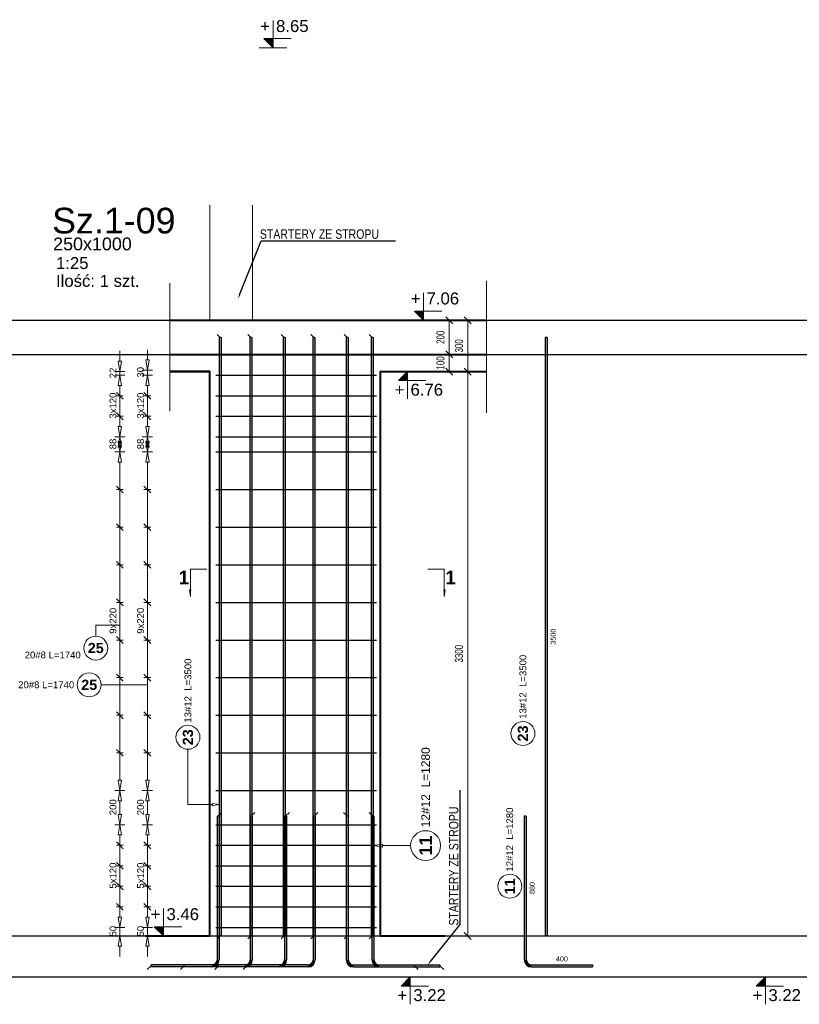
# Model space of a CAD drawing. Extents: x 3922 to 466978, y -142912 to 64503.
# Tile 51 of 62: x 441970 to 446531, y -123582 to -117825. Entities that reach past the tile are written whole.
import ezdxf
from ezdxf import colors
from ezdxf.entities.mleader import LeaderData, LeaderLine
from ezdxf.enums import TextEntityAlignment as Align
from ezdxf.math import Vec2, Vec3

# ---------------------------------------------------------------- set-up
doc = ezdxf.new("R2010")
doc.units = 0
doc.header["$LTSCALE"] = 10
doc.header["$MEASUREMENT"] = 0
doc.linetypes.add('HIDDEN', pattern=[0.375, 0.25, -0.125])
for name, color, linetype, lineweight in [('P-Linia1', 3, 'Continuous', 40), ('P-Linia3', 6, 'Continuous', 60), ('P-Opis', 1, 'Continuous', 18), ('P-Przerywana', 13, 'HIDDEN', 9), ('P-Wymiar', 254, 'Continuous', 9), ('RCAD_deskowanie', 3, 'Continuous', 40)]:
    doc.layers.add(name, color=color, linetype=linetype, lineweight=lineweight)
for name, color, linetype in [('RCAD_kształt pręta', 7, 'Continuous'), ('RCAD_opis kształtu pręta', 7, 'Continuous'), ('RCAD_opis rozkładu', 7, 'Continuous'), ('RCAD_pręt wyrzucony', 130, 'Continuous'), ('RCAD_rozkład pręta', 7, 'Continuous'), ('RCAD_symbole graficzne', 7, 'Continuous')]:
    doc.layers.add(name, color=color, linetype=linetype)
doc.styles.add('_Fd Opis', font='arial.ttf')
doc.styles.add('ROMANS', font='arial.ttf', dxfattribs={"width": 0.7})
doc.styles.add('style1', font='arial.ttf')
doc.styles.add('style3', font='arialbd.ttf')
doc.styles.add('style5', font='arialbd.ttf')
doc.dimstyles.new('A25', dxfattribs={"dimscale": 27, "dimtxt": 1.75, "dimasz": 0.06, "dimexe": 0, "dimexo": 0, "dimgap": 1, "dimtad": 1, "dimdec": 4, "dimrnd": 0.1, "dimdsep": 46, "dimtxsty": 'ROMANS', "dimblk": '[[[[[[[[', "dimcen": 2, "dimdle": 2, "dimse1": 1, "dimse2": 1, "dimclrd": 256, "dimclrt": 1, "dimadec": 0, "dimazin": 0, "dimtfac": 1, "dimtdec": 4, "dimtix": 1, "dimtmove": 2, "dimatfit": 3, "dimldrblk": '[[[[[[[[', "dimfxl": 0, "dimtvp": 0.6, "dimtolj": 1, "dimlwd": -1, "dimarcsym": 0})

# ---------------------------------------------------------------- blocks, each defined once
blk = doc.blocks.new('[[[[[[[[')
at = {"layer": 'P-Wymiar'}
for p, q in [((-12.7, -12.7), (12.7, 12.7)), ((0, 0), (-4.6, 0)), ((0, 18), (0, -18))]:
    blk.add_line(p, q, dxfattribs=at)
blk = doc.blocks.new('*D443')
at = {"layer": 'Defpoints', "color": 0, "transparency": 16777216}
for p in [(444268.2, -119882), (444591.5, -123182), (444591.5, -123182)]:
    blk.add_point(p, dxfattribs=at)
at = {"layer": 'P-Wymiar', "transparency": 16777216}
blk.add_line((444591.5, -119883.6), (444591.5, -123180.4), dxfattribs=at)
at = {"layer": 'P-Wymiar', "transparency": 16777216, "xscale": 1.62, "yscale": 1.62, "zscale": 1.62}
for p, rotation in [((444591.5, -119882), 90), ((444591.5, -123182), 270)]:
    blk.add_blockref('[[[[[[[[', p, dxfattribs=dict(at, rotation=rotation))
at = {"layer": 'P-Wymiar', "color": 1, "transparency": 16777216, "insert": (444540.4, -121532), "char_height": 47.25, "attachment_point": 5, "rotation": 90, "style": 'ROMANS'}
blk.add_mtext('\\A1;3300', dxfattribs=at)
blk = doc.blocks.new('*D444')
at = {"layer": 'Defpoints', "color": 0, "transparency": 16777216}
for p in [(444365.9, -119582), (444591.5, -119582), (444389.7, -119882)]:
    blk.add_point(p, dxfattribs=at)
at = {"layer": 'P-Wymiar', "transparency": 16777216}
blk.add_line((444591.5, -119880.4), (444591.5, -119583.6), dxfattribs=at)
at = {"layer": 'P-Wymiar', "transparency": 16777216, "xscale": 1.62, "yscale": 1.62, "zscale": 1.62}
for p, rotation in [((444591.5, -119582), 90), ((444591.5, -119882), 270)]:
    blk.add_blockref('[[[[[[[[', p, dxfattribs=dict(at, rotation=rotation))
at = {"layer": 'P-Wymiar', "color": 1, "transparency": 16777216, "insert": (444540.4, -119732), "char_height": 47.25, "attachment_point": 5, "rotation": 90, "style": 'ROMANS'}
blk.add_mtext('\\A1;300', dxfattribs=at)
blk = doc.blocks.new('*D445')
at = {"layer": 'Defpoints', "color": 0, "transparency": 16777216}
for p in [(444449.9, -119582), (444449.9, -119782), (444483.1, -119782)]:
    blk.add_point(p, dxfattribs=at)
at = {"layer": 'P-Wymiar', "transparency": 16777216}
blk.add_line((444483.1, -119583.6), (444483.1, -119780.4), dxfattribs=at)
at = {"layer": 'P-Wymiar', "transparency": 16777216, "xscale": 1.62, "yscale": 1.62, "zscale": 1.62}
for p, rotation in [((444483.1, -119582), 90), ((444483.1, -119782), 270)]:
    blk.add_blockref('[[[[[[[[', p, dxfattribs=dict(at, rotation=rotation))
at = {"layer": 'P-Wymiar', "color": 1, "transparency": 16777216, "insert": (444432, -119682), "char_height": 47.25, "attachment_point": 5, "rotation": 90, "style": 'ROMANS'}
blk.add_mtext('\\A1;200', dxfattribs=at)
blk = doc.blocks.new('*D446')
at = {"layer": 'Defpoints', "color": 0, "transparency": 16777216}
for p in [(444449.9, -119782), (444483.1, -119882), (444483.1, -119882)]:
    blk.add_point(p, dxfattribs=at)
at = {"layer": 'P-Wymiar', "transparency": 16777216}
for p, q in [((444483.1, -119780.4), (444483.1, -119778.7)), ((444483.1, -119782), (444483.1, -119882)), ((444483.1, -119883.6), (444483.1, -119885.2))]:
    blk.add_line(p, q, dxfattribs=at)
at = {"layer": 'P-Wymiar', "transparency": 16777216, "xscale": 1.62, "yscale": 1.62, "zscale": 1.62}
for p, rotation in [((444483.1, -119782), 270), ((444483.1, -119882), 90)]:
    blk.add_blockref('[[[[[[[[', p, dxfattribs=dict(at, rotation=rotation))
at = {"layer": 'P-Wymiar', "color": 1, "transparency": 16777216, "insert": (444432, -119832), "char_height": 47.25, "attachment_point": 5, "rotation": 90, "style": 'ROMANS'}
blk.add_mtext('\\A1;100', dxfattribs=at)

msp = doc.modelspace()

# ---------------------------------------------------------------- hatches: boundary and pattern name
at = {"layer": 'RCAD_kształt pręta'}
for points in [[(443136.86587, -119683.75365), (443148.86587, -119683.75365), (443148.86587, -123180.67669), (443136.86587, -123180.67669)], [(443316.19256, -119683.75365), (443328.19256, -119683.75365), (443328.19256, -123180.67669), (443316.19256, -123180.67669)], [(443511.34057, -119683.75365), (443523.34057, -119683.75365), (443523.34057, -123180.67669), (443511.34057, -123180.67669)], [(443684.40129, -119683.75365), (443696.40129, -119683.75365), (443696.40129, -123180.67669), (443684.40129, -123180.67669)], [(443880.71304, -119683.75365), (443892.71304, -119683.75365), (443892.71304, -123180.67669), (443880.71304, -123180.67669)], [(444026.68712, -119683.75365), (444038.68712, -119683.75365), (444038.68712, -123180.67669), (444026.68712, -123180.67669)], [(443125.09271, -122482.39868), (443137.09271, -122482.39868), (443137.09271, -123321.37389), (443125.09271, -123321.37389)], [(443318.72074, -122482.39868), (443330.72074, -122482.39868), (443330.72074, -123321.37389), (443318.72074, -123321.37389)], [(443519.96057, -122482.39868), (443531.96057, -122482.39868), (443531.96057, -123321.37389), (443519.96057, -123321.37389)], [(443686.85425, -122482.39868), (443698.85425, -122482.39868), (443698.85425, -123321.37389), (443686.85425, -123321.37389)], [(443880.56352, -122482.39868), (443892.56352, -122482.39868), (443892.56352, -123321.37389), (443880.56352, -123321.37389)], [(444030.74075, -122482.39868), (444042.74075, -122482.39868), (444042.74075, -123321.37389), (444030.74075, -123321.37389)], [(443095.09271, -123351.37389), (443095.09271, -123363.37389), (442738.68635, -123363.37389), (442738.68635, -123351.37389)], [(443288.72074, -123351.37389), (443288.72074, -123363.37389), (442932.31437, -123363.37389), (442932.31437, -123351.37389)], [(443489.96057, -123351.37389), (443489.96057, -123363.37389), (443133.5542, -123363.37389), (443133.5542, -123351.37389)], [(443656.85425, -123351.37389), (443656.85425, -123363.37389), (443300.44789, -123363.37389), (443300.44789, -123351.37389)], [(443922.56352, -123363.37389), (443922.56352, -123351.37389), (444278.96988, -123351.37389), (444278.96988, -123363.37389)], [(444072.74075, -123363.37389), (444072.74075, -123351.37389), (444429.14711, -123351.37389), (444429.14711, -123363.37389)]]:
    msp.add_hatch(color=4, dxfattribs=at).paths.add_polyline_path(points, flags=0)
h = msp.add_hatch(color=4, dxfattribs=at)
edge = h.paths.add_edge_path(flags=0)
edge.add_line((443095.09271, -123363.37389), (443095.09271, -123351.37389))
edge.add_arc((443095.09271, -123321.37389), 30, -90, 0)
edge.add_line((443125.09271, -123321.37389), (443137.09271, -123321.37389))
edge.add_arc((443095.09271, -123321.37389), 42, 270, 360, ccw=False)
h = msp.add_hatch(color=4, dxfattribs=at)
edge = h.paths.add_edge_path(flags=0)
edge.add_line((443288.72074, -123363.37389), (443288.72074, -123351.37389))
edge.add_arc((443288.72074, -123321.37389), 30, -90, 0)
edge.add_line((443318.72074, -123321.37389), (443330.72074, -123321.37389))
edge.add_arc((443288.72074, -123321.37389), 42, 270, 360, ccw=False)
h = msp.add_hatch(color=4, dxfattribs=at)
edge = h.paths.add_edge_path(flags=0)
edge.add_line((443489.96057, -123363.37389), (443489.96057, -123351.37389))
edge.add_arc((443489.96057, -123321.37389), 30, -90, 0)
edge.add_line((443519.96057, -123321.37389), (443531.96057, -123321.37389))
edge.add_arc((443489.96057, -123321.37389), 42, 270, 360, ccw=False)
h = msp.add_hatch(color=4, dxfattribs=at)
edge = h.paths.add_edge_path(flags=0)
edge.add_line((443656.85425, -123363.37389), (443656.85425, -123351.37389))
edge.add_arc((443656.85425, -123321.37389), 30, -90, 0)
edge.add_line((443686.85425, -123321.37389), (443698.85425, -123321.37389))
edge.add_arc((443656.85425, -123321.37389), 42, 270, 360, ccw=False)
h = msp.add_hatch(color=4, dxfattribs=at)
edge = h.paths.add_edge_path(flags=0)
edge.add_line((443880.56352, -123321.37389), (443892.56352, -123321.37389))
edge.add_arc((443922.56352, -123321.37389), 30, 180, 270)
edge.add_line((443922.56352, -123351.37389), (443922.56352, -123363.37389))
edge.add_arc((443922.56352, -123321.37389), 42, 540, 630, ccw=False)
h = msp.add_hatch(color=4, dxfattribs=at)
edge = h.paths.add_edge_path(flags=0)
edge.add_line((444030.74075, -123321.37389), (444042.74075, -123321.37389))
edge.add_arc((444072.74075, -123321.37389), 30, 180, 269.999999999)
edge.add_line((444072.74075, -123351.37389), (444072.74075, -123363.37389))
edge.add_arc((444072.74075, -123321.37389), 42, 540, 630, ccw=False)
at = {"layer": 'RCAD_pręt wyrzucony'}
for points in [[(445044.75387, -119683.75365), (445056.75387, -119683.75365), (445056.75387, -123180.67669), (445044.75387, -123180.67669)], [(444922.08058, -122482.39868), (444934.08058, -122482.39868), (444934.08058, -123321.37389), (444922.08058, -123321.37389)], [(444964.08058, -123363.37389), (444964.08058, -123351.37389), (445320.48695, -123351.37389), (445320.48695, -123363.37389)]]:
    msp.add_hatch(color=4, dxfattribs=at).paths.add_polyline_path(points, flags=0)
h = msp.add_hatch(color=4, dxfattribs=at)
edge = h.paths.add_edge_path(flags=0)
edge.add_line((444922.08058, -123321.37389), (444934.08058, -123321.37389))
edge.add_arc((444964.08058, -123321.37389), 30, 180, 270)
edge.add_line((444964.08058, -123351.37389), (444964.08058, -123363.37389))
edge.add_arc((444964.08058, -123321.37389), 42, 540, 630, ccw=False)
at = {"layer": 'RCAD_symbole graficzne'}
for points in [[(443398.8839, -117935.69794), (443452.21723, -117989.03127), (443452.21723, -117935.69794)], [(444279.49009, -119528.64289), (444332.82343, -119581.97622), (444332.82343, -119528.64289)], [(444185.52749, -119935.30956), (444238.86083, -119881.97622), (444238.86083, -119935.30956)], [(442757.95969, -123128.64289), (442811.29302, -123181.97622), (442811.29302, -123128.64289)], [(444202.00703, -123475.30956), (444255.34036, -123421.97622), (444255.34036, -123475.30956)], [(446279.35588, -123475.30956), (446332.68922, -123421.97622), (446332.68922, -123475.30956)]]:
    msp.add_hatch(color=1, dxfattribs=at).paths.add_polyline_path(points, flags=0)
at = {"layer": 'RCAD_symbole graficzne', "linetype": 'Continuous', "lineweight": 0}
for points in [[(442968.74297, -121198.13306), (442968.74297, -121158.13306), (442974.44483, -121158.13306)], [(444454.35449, -121198.13306), (444454.35449, -121158.13306), (444448.65262, -121158.13306)]]:
    msp.add_hatch(color=7, dxfattribs=at).paths.add_polyline_path(points, flags=0)

# ---------------------------------------------------------------- linework, layer by layer
at = {"layer": 'Defpoints'}
for p in [(394953.25392, -119581.97622), (394953.25392, -119781.97622), (382133.5222, -123181.97622), (395614.1618, -123181.97622), (387531.97264, -123181.97622), (401012.61224, -123181.97622), (379175.3442, -123181.97622), (392655.9838, -123181.97622), (384573.79464, -123181.97622), (398054.43424, -123181.97622), (382161.86223, -123421.97622), (395642.50183, -123421.97622), (387560.31267, -123421.97622), (401040.95228, -123421.97622), (379203.68423, -123421.97622), (392684.32383, -123421.97622), (384602.13467, -123421.97622), (398082.77428, -123421.97622)]:
    msp.add_xline(p, (1, 0), dxfattribs=at)
at = {"layer": 'P-Linia1', "linetype": 'HIDDEN'}
msp.add_lwpolyline([(442848.22363, -119781.97622), (444701.47986, -119781.97622)], dxfattribs=at)
at = {"layer": 'P-Przerywana', "color": 21}
for points in [[(443081.82006, -119581.97622), (443081.82006, -118908.44999)], [(443331.82006, -119581.97622), (443331.82006, -118908.44999)], [(443081.82006, -119581.97622), (443081.82006, -119011.51024)], [(442848.22363, -119365.31775), (442848.22363, -120113.8294)], [(444701.47986, -119351.50317), (444701.47986, -120123.02559)], [(442848.22363, -119581.97622), (444203.51547, -119581.97622)], [(442848.22363, -119781.97622), (444203.51547, -119781.97622)]]:
    msp.add_lwpolyline(points, dxfattribs=at)
at = {"layer": 'RCAD_deskowanie'}
for points in [[(442848.22363, -119581.97622), (444701.47986, -119581.97622)], [(443081.82006, -123181.97622), (443081.82006, -119881.97622), (442848.22363, -119881.97622)], [(442848.22363, -119881.97622), (443081.82006, -119881.97622)], [(444081.82006, -123181.97622), (444081.82006, -119881.97622), (444701.47986, -119881.97622)], [(442706.15965, -123181.97622), (443082.76188, -123181.97622)], [(444080.30939, -123181.97622), (444456.91162, -123181.97622)]]:
    msp.add_lwpolyline(points, dxfattribs=at)
at = {"layer": 'RCAD_kształt pręta', "color": 2, "lineweight": 5}
for p, q in [((443142.86587, -119683.75365), (443125.36587, -119666.25365)), ((443322.19256, -119683.75365), (443304.69256, -119666.25365)), ((443517.34057, -119683.75365), (443499.84057, -119666.25365)), ((443690.40129, -119683.75365), (443672.90129, -119666.25365)), ((443886.71304, -119683.75365), (443869.21304, -119666.25365)), ((444032.68712, -119683.75365), (444015.18712, -119666.25365)), ((443131.09271, -122482.39868), (443152.96771, -122460.52368)), ((443324.72074, -122482.39868), (443346.59574, -122460.52368)), ((443525.96057, -122482.39868), (443547.83557, -122460.52368)), ((443692.85425, -122482.39868), (443714.72925, -122460.52368)), ((443886.56352, -122482.39868), (443864.68852, -122460.52368)), ((444036.74075, -122482.39868), (444014.86575, -122460.52368)), ((443142.86587, -123180.67669), (443125.36587, -123198.17669)), ((443322.19256, -123180.67669), (443304.69256, -123198.17669)), ((443517.34057, -123180.67669), (443499.84057, -123198.17669)), ((443690.40129, -123180.67669), (443672.90129, -123198.17669)), ((443886.71304, -123180.67669), (443869.21304, -123198.17669)), ((444032.68712, -123180.67669), (444015.18712, -123198.17669)), ((442738.68635, -123357.37389), (442716.81135, -123379.24889)), ((442932.31437, -123357.37389), (442910.43937, -123379.24889)), ((443133.5542, -123357.37389), (443111.6792, -123379.24889)), ((443300.44789, -123357.37389), (443278.57289, -123379.24889)), ((444278.96988, -123357.37389), (444300.84488, -123379.24889)), ((444429.14711, -123357.37389), (444451.02211, -123379.24889))]:
    msp.add_line(p, q, dxfattribs=at)
at = {"layer": 'RCAD_kształt pręta', "color": 4}
for p, q in [((443136.86587, -119683.75365), (443136.86587, -123180.67669)), ((443148.86587, -119683.75365), (443136.86587, -119683.75365)), ((443148.86587, -119683.75365), (443148.86587, -123180.67669)), ((443316.19256, -119683.75365), (443316.19256, -123180.67669)), ((443328.19256, -119683.75365), (443316.19256, -119683.75365)), ((443328.19256, -119683.75365), (443328.19256, -123180.67669)), ((443511.34057, -119683.75365), (443511.34057, -123180.67669)), ((443523.34057, -119683.75365), (443511.34057, -119683.75365)), ((443523.34057, -119683.75365), (443523.34057, -123180.67669)), ((443684.40129, -119683.75365), (443684.40129, -123180.67669)), ((443696.40129, -119683.75365), (443684.40129, -119683.75365)), ((443696.40129, -119683.75365), (443696.40129, -123180.67669)), ((443880.71304, -119683.75365), (443880.71304, -123180.67669)), ((443892.71304, -119683.75365), (443880.71304, -119683.75365)), ((443892.71304, -119683.75365), (443892.71304, -123180.67669)), ((444026.68712, -119683.75365), (444026.68712, -123180.67669)), ((444038.68712, -119683.75365), (444026.68712, -119683.75365)), ((444038.68712, -119683.75365), (444038.68712, -123180.67669)), ((443125.09271, -122482.39868), (443125.09271, -123321.37389)), ((443137.09271, -122482.39868), (443125.09271, -122482.39868)), ((443137.09271, -122482.39868), (443137.09271, -123321.37389)), ((443318.72074, -122482.39868), (443318.72074, -123321.37389)), ((443330.72074, -122482.39868), (443318.72074, -122482.39868)), ((443330.72074, -122482.39868), (443330.72074, -123321.37389)), ((443519.96057, -122482.39868), (443519.96057, -123321.37389)), ((443531.96057, -122482.39868), (443519.96057, -122482.39868)), ((443531.96057, -122482.39868), (443531.96057, -123321.37389)), ((443686.85425, -122482.39868), (443686.85425, -123321.37389)), ((443698.85425, -122482.39868), (443686.85425, -122482.39868)), ((443698.85425, -122482.39868), (443698.85425, -123321.37389)), ((443880.56352, -122482.39868), (443880.56352, -123321.37389)), ((443892.56352, -122482.39868), (443880.56352, -122482.39868)), ((443892.56352, -122482.39868), (443892.56352, -123321.37389)), ((444030.74075, -122482.39868), (444030.74075, -123321.37389)), ((444042.74075, -122482.39868), (444030.74075, -122482.39868)), ((444042.74075, -122482.39868), (444042.74075, -123321.37389)), ((443148.86587, -123180.67669), (443136.86587, -123180.67669)), ((443328.19256, -123180.67669), (443316.19256, -123180.67669)), ((443523.34057, -123180.67669), (443511.34057, -123180.67669)), ((443696.40129, -123180.67669), (443684.40129, -123180.67669)), ((443892.71304, -123180.67669), (443880.71304, -123180.67669)), ((444038.68712, -123180.67669), (444026.68712, -123180.67669)), ((443095.09271, -123351.37389), (442738.68635, -123351.37389)), ((442738.68635, -123363.37389), (442738.68635, -123351.37389)), ((443095.09271, -123363.37389), (442738.68635, -123363.37389)), ((443288.72074, -123351.37389), (442932.31437, -123351.37389)), ((442932.31437, -123363.37389), (442932.31437, -123351.37389)), ((443288.72074, -123363.37389), (442932.31437, -123363.37389)), ((443489.96057, -123351.37389), (443133.5542, -123351.37389)), ((443133.5542, -123363.37389), (443133.5542, -123351.37389)), ((443489.96057, -123363.37389), (443133.5542, -123363.37389)), ((443656.85425, -123351.37389), (443300.44789, -123351.37389)), ((443300.44789, -123363.37389), (443300.44789, -123351.37389)), ((443656.85425, -123363.37389), (443300.44789, -123363.37389)), ((443922.56352, -123351.37389), (444278.96988, -123351.37389)), ((443922.56352, -123363.37389), (444278.96988, -123363.37389)), ((444072.74075, -123351.37389), (444429.14711, -123351.37389)), ((444072.74075, -123363.37389), (444429.14711, -123363.37389)), ((444278.96988, -123351.37389), (444278.96988, -123363.37389)), ((444429.14711, -123351.37389), (444429.14711, -123363.37389))]:
    msp.add_line(p, q, dxfattribs=at)
for centre, radius, start, end in [((443095.09271, -123321.37389), 30, 270, 360), ((443095.09271, -123321.37389), 42, 270, 0), ((443288.72074, -123321.37389), 30, 270, 360), ((443288.72074, -123321.37389), 42, 270, 0), ((443489.96057, -123321.37389), 30, 270, 360), ((443489.96057, -123321.37389), 42, 270, 0), ((443656.85425, -123321.37389), 30, 270, 360), ((443656.85425, -123321.37389), 42, 270, 0), ((443922.56352, -123321.37389), 42, 180, 270), ((443922.56352, -123321.37389), 30, 180, 270), ((444072.74075, -123321.37389), 42, 180, 270), ((444072.74075, -123321.37389), 30, 180, 269.999999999)]:
    msp.add_arc(centre, radius, start, end, dxfattribs=at)
at = {"layer": 'RCAD_opis kształtu pręta', "color": 8, "lineweight": 0}
for p, q in [((442954.70749, -122140.32384), (442954.70749, -122090.67964)), ((442954.70749, -122414.07287), (442954.70749, -122140.32384)), ((442954.70749, -122414.07287), (443096.86587, -122414.07287)), ((443096.86587, -122407.4062), (443136.86587, -122414.07287)), ((443096.86587, -122407.4062), (443096.86587, -122420.73953)), ((443136.86587, -122414.07287), (443096.86587, -122420.73953)), ((444042.74075, -122654.17647), (444092.74075, -122645.84314)), ((444092.74075, -122662.50981), (444042.74075, -122654.17647)), ((444092.74075, -122662.50981), (444092.74075, -122645.84314)), ((444179.93647, -122654.17647), (444092.74075, -122654.17647)), ((444179.93647, -122654.17647), (444179.93647, -122654.17647)), ((444179.93647, -122654.17647), (444257.55781, -122654.17647))]:
    msp.add_line(p, q, dxfattribs=at)
for centre, radius in [((442954.70749, -122020.67964), 70), ((444345.05781, -122654.17647), 87.5)]:
    msp.add_circle(centre, radius, dxfattribs=at)
at = {"layer": 'RCAD_opis rozkładu', "color": 8, "lineweight": 0}
for p, q in [((442555.99076, -119761.97622), (442555.99076, -119821.97622)), ((442717.44575, -119754.31552), (442717.44575, -119814.31552)), ((442555.99076, -119881.97622), (442545.99076, -119821.97622)), ((442565.99076, -119821.97622), (442545.99076, -119821.97622)), ((442565.99076, -119821.97622), (442555.99076, -119881.97622)), ((442717.44575, -119874.31552), (442707.44575, -119814.31552)), ((442727.44575, -119814.31552), (442707.44575, -119814.31552)), ((442727.44575, -119814.31552), (442717.44575, -119874.31552)), ((442525.99076, -119881.97622), (442585.99076, -119881.97622)), ((442525.99076, -119903.90039), (442585.99076, -119903.90039)), ((442545.99076, -119963.90039), (442555.99076, -119903.90039)), ((442555.99076, -119903.90039), (442555.99076, -119881.97622)), ((442555.99076, -119903.90039), (442565.99076, -119963.90039)), ((442687.44575, -119874.31552), (442747.44575, -119874.31552)), ((442687.44575, -119903.90039), (442747.44575, -119903.90039)), ((442707.44575, -119963.90039), (442717.44575, -119903.90039)), ((442717.44575, -119903.90039), (442717.44575, -119874.31552)), ((442717.44575, -119903.90039), (442727.44575, -119963.90039)), ((442545.99076, -119963.90039), (442565.99076, -119963.90039)), ((442555.99076, -120023.90039), (442555.99076, -119963.90039)), ((442707.44575, -119963.90039), (442727.44575, -119963.90039)), ((442717.44575, -120023.90039), (442717.44575, -119963.90039)), ((442575.99076, -120043.90039), (442535.99076, -120003.90039)), ((442535.99076, -120023.90039), (442575.99076, -120023.90039)), ((442555.99076, -120143.90039), (442555.99076, -120023.90039)), ((442555.99076, -120023.90039), (442555.99076, -120143.90039)), ((442737.44575, -120043.90039), (442697.44575, -120003.90039)), ((442697.44575, -120023.90039), (442737.44575, -120023.90039)), ((442717.44575, -120143.90039), (442717.44575, -120023.90039)), ((442717.44575, -120023.90039), (442717.44575, -120143.90039)), ((442535.99076, -120123.90039), (442575.99076, -120163.90039)), ((442535.99076, -120143.90039), (442575.99076, -120143.90039)), ((442555.99076, -120143.90039), (442555.99076, -120203.90039)), ((442697.44575, -120123.90039), (442737.44575, -120163.90039)), ((442697.44575, -120143.90039), (442737.44575, -120143.90039)), ((442717.44575, -120143.90039), (442717.44575, -120203.90039)), ((442555.99076, -120263.90039), (442545.99076, -120203.90039)), ((442565.99076, -120203.90039), (442545.99076, -120203.90039)), ((442565.99076, -120203.90039), (442555.99076, -120263.90039)), ((442717.44575, -120263.90039), (442707.44575, -120203.90039)), ((442727.44575, -120203.90039), (442707.44575, -120203.90039)), ((442727.44575, -120203.90039), (442717.44575, -120263.90039)), ((442525.99076, -120263.90039), (442585.99076, -120263.90039)), ((442525.99076, -120263.90039), (442585.99076, -120263.90039)), ((442545.99076, -120323.90039), (442555.99076, -120263.90039)), ((442555.99076, -120263.90039), (442565.99076, -120323.90039)), ((442687.44575, -120263.90039), (442747.44575, -120263.90039)), ((442687.44575, -120263.90039), (442747.44575, -120263.90039)), ((442707.44575, -120323.90039), (442717.44575, -120263.90039)), ((442717.44575, -120263.90039), (442727.44575, -120323.90039)), ((442555.99076, -120351.97622), (442545.99076, -120291.97622)), ((442565.99076, -120291.97622), (442545.99076, -120291.97622)), ((442545.99076, -120323.90039), (442565.99076, -120323.90039)), ((442565.99076, -120291.97622), (442555.99076, -120351.97622)), ((442555.99076, -120307.93831), (442555.99076, -120291.97622)), ((442555.99076, -120307.93831), (442555.99076, -120323.90039)), ((442717.44575, -120351.97622), (442707.44575, -120291.97622)), ((442727.44575, -120291.97622), (442707.44575, -120291.97622)), ((442707.44575, -120323.90039), (442727.44575, -120323.90039)), ((442727.44575, -120291.97622), (442717.44575, -120351.97622)), ((442717.44575, -120307.93831), (442717.44575, -120291.97622)), ((442717.44575, -120307.93831), (442717.44575, -120323.90039)), ((442525.99076, -120351.97622), (442585.99076, -120351.97622)), ((442525.99076, -120351.97622), (442585.99076, -120351.97622)), ((442545.99076, -120411.97622), (442555.99076, -120351.97622)), ((442555.99076, -120351.97622), (442565.99076, -120411.97622)), ((442687.44575, -120351.97622), (442747.44575, -120351.97622)), ((442687.44575, -120351.97622), (442747.44575, -120351.97622)), ((442707.44575, -120411.97622), (442717.44575, -120351.97622)), ((442717.44575, -120351.97622), (442727.44575, -120411.97622)), ((442545.99076, -120411.97622), (442565.99076, -120411.97622)), ((442555.99076, -120571.97622), (442555.99076, -120411.97622)), ((442707.44575, -120411.97622), (442727.44575, -120411.97622)), ((442717.44575, -120571.97622), (442717.44575, -120411.97622)), ((442575.99076, -120591.97622), (442535.99076, -120551.97622)), ((442737.44575, -120591.97622), (442697.44575, -120551.97622)), ((442535.99076, -120571.97622), (442575.99076, -120571.97622)), ((442555.99076, -120791.97622), (442555.99076, -120571.97622)), ((442697.44575, -120571.97622), (442737.44575, -120571.97622)), ((442717.44575, -120791.97622), (442717.44575, -120571.97622)), ((442575.99076, -120811.97622), (442535.99076, -120771.97622)), ((442737.44575, -120811.97622), (442697.44575, -120771.97622)), ((442535.99076, -120791.97622), (442575.99076, -120791.97622)), ((442555.99076, -121011.97622), (442555.99076, -120791.97622)), ((442697.44575, -120791.97622), (442737.44575, -120791.97622)), ((442717.44575, -121011.97622), (442717.44575, -120791.97622)), ((442575.99076, -121031.97622), (442535.99076, -120991.97622)), ((442535.99076, -121011.97622), (442575.99076, -121011.97622)), ((442555.99076, -121231.97622), (442555.99076, -121011.97622)), ((442737.44575, -121031.97622), (442697.44575, -120991.97622)), ((442697.44575, -121011.97622), (442737.44575, -121011.97622)), ((442717.44575, -121231.97622), (442717.44575, -121011.97622)), ((442575.99076, -121251.97622), (442535.99076, -121211.97622)), ((442535.99076, -121231.97622), (442575.99076, -121231.97622)), ((442555.99076, -121341.97622), (442555.99076, -121231.97622)), ((442737.44575, -121251.97622), (442697.44575, -121211.97622)), ((442697.44575, -121231.97622), (442737.44575, -121231.97622)), ((442717.44575, -121341.97622), (442717.44575, -121231.97622)), ((442555.99076, -121341.97622), (442555.99076, -121451.97622)), ((442717.44575, -121341.97622), (442717.44575, -121451.97622)), ((442415.20581, -121364.30378), (442555.99076, -121364.30378)), ((442415.20581, -121364.30378), (442415.20581, -121428.99432)), ((442535.99076, -121431.97622), (442575.99076, -121471.97622)), ((442535.99076, -121451.97622), (442575.99076, -121451.97622)), ((442555.99076, -121451.97622), (442555.99076, -121671.97622)), ((442697.44575, -121431.97622), (442737.44575, -121471.97622)), ((442697.44575, -121451.97622), (442737.44575, -121451.97622)), ((442717.44575, -121451.97622), (442717.44575, -121671.97622)), ((442535.99076, -121651.97622), (442575.99076, -121691.97622)), ((442535.99076, -121671.97622), (442575.99076, -121671.97622)), ((442555.99076, -121671.97622), (442555.99076, -121891.97622)), ((442697.44575, -121651.97622), (442737.44575, -121691.97622)), ((442697.44575, -121671.97622), (442737.44575, -121671.97622)), ((442717.44575, -121671.97622), (442717.44575, -121891.97622)), ((442467.84345, -121714.07097), (442447.0426, -121714.07097)), ((442467.84345, -121714.07097), (442717.44575, -121714.07097)), ((442535.99076, -121871.97622), (442575.99076, -121911.97622)), ((442697.44575, -121871.97622), (442737.44575, -121911.97622)), ((442535.99076, -121891.97622), (442575.99076, -121891.97622)), ((442555.99076, -121891.97622), (442555.99076, -122111.97622)), ((442697.44575, -121891.97622), (442737.44575, -121891.97622)), ((442717.44575, -121891.97622), (442717.44575, -122111.97622)), ((442535.99076, -122091.97622), (442575.99076, -122131.97622)), ((442697.44575, -122091.97622), (442737.44575, -122131.97622)), ((442535.99076, -122111.97622), (442575.99076, -122111.97622)), ((442555.99076, -122111.97622), (442555.99076, -122271.97622)), ((442697.44575, -122111.97622), (442737.44575, -122111.97622)), ((442717.44575, -122111.97622), (442717.44575, -122271.97622)), ((442555.99076, -122331.97622), (442545.99076, -122271.97622)), ((442565.99076, -122271.97622), (442545.99076, -122271.97622)), ((442565.99076, -122271.97622), (442555.99076, -122331.97622)), ((442717.44575, -122331.97622), (442707.44575, -122271.97622)), ((442727.44575, -122271.97622), (442707.44575, -122271.97622)), ((442727.44575, -122271.97622), (442717.44575, -122331.97622)), ((442525.99076, -122331.97622), (442585.99076, -122331.97622)), ((442525.99076, -122331.97622), (442585.99076, -122331.97622)), ((442545.99076, -122391.97622), (442555.99076, -122331.97622)), ((442555.99076, -122331.97622), (442565.99076, -122391.97622)), ((442687.44575, -122331.97622), (442747.44575, -122331.97622)), ((442687.44575, -122331.97622), (442747.44575, -122331.97622)), ((442707.44575, -122391.97622), (442717.44575, -122331.97622)), ((442717.44575, -122331.97622), (442727.44575, -122391.97622)), ((442545.99076, -122391.97622), (442565.99076, -122391.97622)), ((442555.99076, -122431.97622), (442555.99076, -122391.97622)), ((442707.44575, -122391.97622), (442727.44575, -122391.97622)), ((442717.44575, -122431.97622), (442717.44575, -122391.97622)), ((442555.99076, -122431.97622), (442555.99076, -122471.97622)), ((442717.44575, -122431.97622), (442717.44575, -122471.97622)), ((442555.99076, -122531.97622), (442545.99076, -122471.97622)), ((442565.99076, -122471.97622), (442545.99076, -122471.97622)), ((442565.99076, -122471.97622), (442555.99076, -122531.97622)), ((442717.44575, -122531.97622), (442707.44575, -122471.97622)), ((442727.44575, -122471.97622), (442707.44575, -122471.97622)), ((442727.44575, -122471.97622), (442717.44575, -122531.97622)), ((442525.99076, -122531.97622), (442585.99076, -122531.97622)), ((442525.99076, -122531.97622), (442585.99076, -122531.97622)), ((442545.99076, -122591.97622), (442555.99076, -122531.97622)), ((442555.99076, -122531.97622), (442565.99076, -122591.97622)), ((442687.44575, -122531.97622), (442747.44575, -122531.97622)), ((442687.44575, -122531.97622), (442747.44575, -122531.97622)), ((442707.44575, -122591.97622), (442717.44575, -122531.97622)), ((442717.44575, -122531.97622), (442727.44575, -122591.97622)), ((442545.99076, -122591.97622), (442565.99076, -122591.97622)), ((442555.99076, -122651.97622), (442555.99076, -122591.97622)), ((442707.44575, -122591.97622), (442727.44575, -122591.97622)), ((442717.44575, -122651.97622), (442717.44575, -122591.97622)), ((442575.99076, -122671.97622), (442535.99076, -122631.97622)), ((442535.99076, -122651.97622), (442575.99076, -122651.97622)), ((442555.99076, -122771.97622), (442555.99076, -122651.97622)), ((442737.44575, -122671.97622), (442697.44575, -122631.97622)), ((442697.44575, -122651.97622), (442737.44575, -122651.97622)), ((442717.44575, -122771.97622), (442717.44575, -122651.97622)), ((442575.99076, -122791.97622), (442535.99076, -122751.97622)), ((442535.99076, -122771.97622), (442575.99076, -122771.97622)), ((442555.99076, -122831.97622), (442555.99076, -122771.97622)), ((442737.44575, -122791.97622), (442697.44575, -122751.97622)), ((442697.44575, -122771.97622), (442737.44575, -122771.97622)), ((442717.44575, -122831.97622), (442717.44575, -122771.97622)), ((442555.99076, -122831.97622), (442555.99076, -122891.97622)), ((442717.44575, -122831.97622), (442717.44575, -122891.97622)), ((442535.99076, -122871.97622), (442575.99076, -122911.97622)), ((442535.99076, -122891.97622), (442575.99076, -122891.97622)), ((442555.99076, -122891.97622), (442555.99076, -123011.97622)), ((442697.44575, -122871.97622), (442737.44575, -122911.97622)), ((442697.44575, -122891.97622), (442737.44575, -122891.97622)), ((442717.44575, -122891.97622), (442717.44575, -123011.97622)), ((442535.99076, -122991.97622), (442575.99076, -123031.97622)), ((442535.99076, -123011.97622), (442575.99076, -123011.97622)), ((442555.99076, -123011.97622), (442555.99076, -123071.97622)), ((442697.44575, -122991.97622), (442737.44575, -123031.97622)), ((442697.44575, -123011.97622), (442737.44575, -123011.97622)), ((442717.44575, -123011.97622), (442717.44575, -123071.97622)), ((442555.99076, -123131.97622), (442545.99076, -123071.97622)), ((442565.99076, -123071.97622), (442545.99076, -123071.97622)), ((442565.99076, -123071.97622), (442555.99076, -123131.97622)), ((442717.44575, -123131.97622), (442707.44575, -123071.97622)), ((442727.44575, -123071.97622), (442707.44575, -123071.97622)), ((442727.44575, -123071.97622), (442717.44575, -123131.97622)), ((442525.99076, -123131.97622), (442585.99076, -123131.97622)), ((442555.99076, -123131.97622), (442555.99076, -123181.97622)), ((442687.44575, -123131.97622), (442747.44575, -123131.97622)), ((442717.44575, -123131.97622), (442717.44575, -123181.97622)), ((442525.99076, -123181.97622), (442585.99076, -123181.97622)), ((442545.99076, -123241.97622), (442555.99076, -123181.97622)), ((442555.99076, -123181.97622), (442565.99076, -123241.97622)), ((442687.44575, -123181.97622), (442747.44575, -123181.97622)), ((442707.44575, -123241.97622), (442717.44575, -123181.97622)), ((442717.44575, -123181.97622), (442727.44575, -123241.97622)), ((442545.99076, -123241.97622), (442565.99076, -123241.97622)), ((442555.99076, -123301.97622), (442555.99076, -123241.97622)), ((442707.44575, -123241.97622), (442727.44575, -123241.97622)), ((442717.44575, -123301.97622), (442717.44575, -123241.97622))]:
    msp.add_line(p, q, dxfattribs=at)
for centre in [(442415.20581, -121498.99432), (442377.0426, -121714.07097)]:
    msp.add_circle(centre, 70, dxfattribs=at)
at = {"layer": 'RCAD_pręt wyrzucony', "color": 4}
for p, q in [((445044.75387, -119683.75365), (445044.75387, -123180.67669)), ((445056.75387, -119683.75365), (445044.75387, -119683.75365)), ((445056.75387, -119683.75365), (445056.75387, -123180.67669)), ((444922.08058, -122482.39868), (444922.08058, -123321.37389)), ((444934.08058, -122482.39868), (444922.08058, -122482.39868)), ((444934.08058, -122482.39868), (444934.08058, -123321.37389)), ((445056.75387, -123180.67669), (445044.75387, -123180.67669)), ((444964.08058, -123351.37389), (445320.48695, -123351.37389)), ((444964.08058, -123363.37389), (445320.48695, -123363.37389)), ((445320.48695, -123351.37389), (445320.48695, -123363.37389))]:
    msp.add_line(p, q, dxfattribs=at)
at = {"layer": 'RCAD_pręt wyrzucony', "color": 8, "lineweight": 0}
for centre in [(444914.41902, -121998.39531), (444837.26174, -122891.70908)]:
    msp.add_circle(centre, 70, dxfattribs=at)
at = {"layer": 'RCAD_pręt wyrzucony', "color": 4}
for radius in [42, 30]:
    msp.add_arc((444964.08058, -123321.37389), radius, 180, 270, dxfattribs=at)
at = {"layer": 'RCAD_rozkład pręta', "color": 7, "linetype": 'ByBlock', "lineweight": 30}
for p, q in [((443116.82006, -119903.90039), (443683.00045, -119903.90039)), ((443490.81977, -119903.90039), (444057.00016, -119903.90039)), ((443116.82006, -120023.90039), (443683.00045, -120023.90039)), ((443490.81977, -120023.90039), (444057.00016, -120023.90039)), ((443116.82006, -120143.90039), (443683.00045, -120143.90039)), ((443490.81977, -120143.90039), (444057.00016, -120143.90039)), ((443116.82006, -120263.90039), (443683.00045, -120263.90039)), ((443490.81977, -120263.90039), (444057.00016, -120263.90039)), ((443116.82006, -120351.97622), (443683.00045, -120351.97622)), ((443490.81977, -120351.97622), (444057.00016, -120351.97622)), ((443116.82006, -120571.97622), (443683.00045, -120571.97622)), ((443490.81977, -120571.97622), (444057.00016, -120571.97622)), ((443116.82006, -120791.97622), (443683.00045, -120791.97622)), ((443490.81977, -120791.97622), (444057.00016, -120791.97622)), ((443116.82006, -121011.97622), (443683.00045, -121011.97622)), ((443490.81977, -121011.97622), (444057.00016, -121011.97622)), ((443116.82006, -121231.97622), (443683.00045, -121231.97622)), ((443490.81977, -121231.97622), (444057.00016, -121231.97622)), ((443116.82006, -121451.97622), (443683.00045, -121451.97622)), ((443490.81977, -121451.97622), (444057.00016, -121451.97622)), ((443116.82006, -121671.97622), (443683.00045, -121671.97622)), ((443490.81977, -121671.97622), (444057.00016, -121671.97622)), ((443116.82006, -121891.97622), (443683.00045, -121891.97622)), ((443490.81977, -121891.97622), (444057.00016, -121891.97622)), ((443116.82006, -122111.97622), (443683.00045, -122111.97622)), ((443490.81977, -122111.97622), (444057.00016, -122111.97622)), ((443116.82006, -122331.97622), (443683.00045, -122331.97622)), ((443490.81977, -122331.97622), (444057.00016, -122331.97622)), ((443116.82006, -122531.97622), (443683.00045, -122531.97622)), ((443490.81977, -122531.97622), (444057.00016, -122531.97622)), ((443116.82006, -122651.97622), (443683.00045, -122651.97622)), ((443490.81977, -122651.97622), (444057.00016, -122651.97622)), ((443116.82006, -122771.97622), (443683.00045, -122771.97622)), ((443490.81977, -122771.97622), (444057.00016, -122771.97622)), ((443116.82006, -122891.97622), (443683.00045, -122891.97622)), ((443490.81977, -122891.97622), (444057.00016, -122891.97622)), ((443116.82006, -123011.97622), (443683.00045, -123011.97622)), ((443490.81977, -123011.97622), (444057.00016, -123011.97622)), ((443116.82006, -123131.97622), (443683.00045, -123131.97622)), ((443490.81977, -123131.97622), (444057.00016, -123131.97622))]:
    msp.add_line(p, q, dxfattribs=at)
at = {"layer": 'RCAD_symbole graficzne', "color": 1, "lineweight": 0}
for p, q in [((443452.21723, -117989.03127), (443452.21723, -117829.03127)), ((443558.8839, -117935.69794), (443398.8839, -117935.69794)), ((443398.8839, -117935.69794), (443452.21723, -117989.03127)), ((443532.21723, -117989.03127), (443372.21723, -117989.03127)), ((444332.82343, -119581.97622), (444332.82343, -119421.97622)), ((444439.49009, -119528.64289), (444279.49009, -119528.64289)), ((444279.49009, -119528.64289), (444332.82343, -119581.97622)), ((444412.82343, -119581.97622), (444252.82343, -119581.97622)), ((444318.86083, -119881.97622), (444158.86083, -119881.97622)), ((444185.52749, -119935.30956), (444238.86083, -119881.97622)), ((444238.86083, -119881.97622), (444238.86083, -120041.97622)), ((444345.52749, -119935.30956), (444185.52749, -119935.30956)), ((442811.29302, -123181.97622), (442811.29302, -123021.97622)), ((442917.95969, -123128.64289), (442757.95969, -123128.64289)), ((442757.95969, -123128.64289), (442811.29302, -123181.97622)), ((442891.29302, -123181.97622), (442731.29302, -123181.97622)), ((444335.34036, -123421.97622), (444175.34036, -123421.97622)), ((444202.00703, -123475.30956), (444255.34036, -123421.97622)), ((444255.34036, -123421.97622), (444255.34036, -123581.97622)), ((446412.68922, -123421.97622), (446252.68922, -123421.97622)), ((446279.35588, -123475.30956), (446332.68922, -123421.97622)), ((446332.68922, -123421.97622), (446332.68922, -123581.97622)), ((444362.00703, -123475.30956), (444202.00703, -123475.30956)), ((446439.35588, -123475.30956), (446279.35588, -123475.30956))]:
    msp.add_line(p, q, dxfattribs=at)
at = {"layer": 'RCAD_symbole graficzne', "color": 7, "linetype": 'Continuous', "lineweight": 0}
for p, q in [((442968.74297, -121038.13306), (443064.74297, -121038.13306)), ((442968.74297, -121198.13306), (442968.74297, -121038.13306)), ((444454.35449, -121038.13306), (444358.35449, -121038.13306)), ((444454.35449, -121198.13306), (444454.35449, -121038.13306)), ((442968.74297, -121158.13306), (442963.04111, -121158.13306)), ((442968.74297, -121198.13306), (442963.04111, -121158.13306)), ((444454.35449, -121158.13306), (444460.05635, -121158.13306)), ((444454.35449, -121198.13306), (444460.05635, -121158.13306))]:
    msp.add_line(p, q, dxfattribs=at)

# ---------------------------------------------------------------- texts
at = {"layer": 'P-Linia3', "style": '_Fd Opis'}
msp.add_text('Sz.1-09', height=150, dxfattribs=at).set_placement((442520.93434, -118999.5021), align=Align.MIDDLE)
at = {"layer": 'P-Linia3', "color": 3, "style": '_Fd Opis'}
msp.add_text('250x1000', height=75, dxfattribs=at).set_placement((442395.94944, -119135.86868), align=Align.MIDDLE)
at = {"layer": 'P-Linia3', "char_height": 70, "attachment_point": 1, "style": '_Fd Opis'}
for s, insert in [('1:25', (442182.6805, -119212.7996)), ('Ilość: 1 szt.', (442182.6805, -119316.95991))]:
    msp.add_mtext(s, dxfattribs=dict(at, insert=insert))
at = {"layer": 'RCAD_opis kształtu pręta', "color": 1, "attachment_point": 5, "rotation": 90}
for s, insert, char_height, style in [('13#12  L=3500', (442954.70749, -121747.82834), 40, 'style1'), ('23', (442954.70749, -122020.67964), 60, 'style3'), ('12#12  L=1280', (444345.05781, -122313.11235), 50, 'style1'), ('11', (444345.05781, -122654.17647), 75, 'style3')]:
    msp.add_mtext(s, dxfattribs=dict(at, insert=insert, char_height=char_height, style=style))
at = {"layer": 'RCAD_opis rozkładu', "color": 2, "char_height": 40, "attachment_point": 7, "rotation": 90, "style": 'style1'}
for s, insert in [('22', (442536.07261, -119921.72412)), ('30', (442697.88232, -119917.67548)), ('3x120', (442536.42732, -120157.51567)), ('3x120', (442697.88232, -120157.51567)), ('88', (442536.41368, -120336.65591)), ('88', (442697.86867, -120336.65591)), ('9x220', (442536.41368, -121415.60515)), ('9x220', (442697.86867, -121415.60515)), ('200', (442536.41368, -122476.43734)), ('200', (442697.86867, -122476.43734)), ('5x120', (442536.41368, -122905.60515)), ('5x120', (442697.86867, -122905.60515)), ('50', (442536.41368, -123185.5574)), ('50', (442697.86867, -123185.5574))]:
    msp.add_mtext(s, dxfattribs=dict(at, insert=insert))
at = {"layer": 'RCAD_opis rozkładu', "color": 1, "char_height": 60, "attachment_point": 5, "style": 'style3'}
for insert in [(442415.20581, -121498.99432), (442377.0426, -121714.07097)]:
    msp.add_mtext('25', dxfattribs=dict(at, insert=insert))
at = {"layer": 'RCAD_opis rozkładu', "color": 2, "char_height": 40, "attachment_point": 5, "style": 'style1'}
for insert in [(442163.43228, -121539.67645), (442125.26906, -121714.07097)]:
    msp.add_mtext('20#8 L=1740', dxfattribs=dict(at, insert=insert))
at = {"layer": 'RCAD_pręt wyrzucony', "color": 1, "attachment_point": 5, "rotation": 90}
for s, insert, char_height, style in [('3500', (445091.75387, -121432.21517), 30, 'style1'), ('23', (444914.41902, -121998.39531), 60, 'style3'), ('11', (444837.26174, -122891.70908), 60, 'style3'), ('880', (444969.08058, -122901.88628), 30, 'style1')]:
    msp.add_mtext(s, dxfattribs=dict(at, insert=insert, char_height=char_height, style=style))
at = {"layer": 'RCAD_pręt wyrzucony', "color": 2, "char_height": 40, "attachment_point": 5, "rotation": 90, "style": 'style1'}
for s, insert in [('13#12  L=3500', (444914.41902, -121725.54401)), ('12#12  L=1280', (444837.26174, -122618.85778))]:
    msp.add_mtext(s, dxfattribs=dict(at, insert=insert))
at = {"layer": 'RCAD_pręt wyrzucony', "color": 1, "insert": (445142.28376, -123316.37389), "char_height": 30, "attachment_point": 5, "style": 'style1'}
msp.add_mtext('400', dxfattribs=at)
at = {"layer": 'RCAD_symbole graficzne', "color": 2, "style": 'style1'}
for p in [(443434.43945, -117917.92016), (444315.04565, -119510.86511), (442793.51525, -123110.86511)]:
    msp.add_text('+', height=70, dxfattribs=at).set_placement(p, align=Align.BOTTOM_RIGHT)
for s, p in [('8.65 ', (443469.99501, -117917.92016)), ('7.06 ', (444350.6012, -119510.86511)), ('3.46 ', (442829.0708, -123110.86511))]:
    msp.add_text(s, height=70, dxfattribs=at).set_placement(p, align=Align.BOTTOM_LEFT)
for p in [(444221.08305, -119953.08733), (444237.56259, -123493.08733), (446314.91144, -123493.08733)]:
    msp.add_text('+', height=70, dxfattribs=at).set_placement(p, align=Align.TOP_RIGHT)
for s, p in [('6.76 ', (444256.6386, -119953.08733)), ('3.22 ', (444273.11814, -123493.08733)), ('3.22 ', (446350.46699, -123493.08733))]:
    msp.add_text(s, height=70, dxfattribs=at).set_placement(p, align=Align.TOP_LEFT)
at = {"layer": 'RCAD_symbole graficzne', "color": 73, "char_height": 80, "attachment_point": 5, "style": 'style5'}
for insert in [(442931.44966, -121086.32951), (444491.6478, -121086.32951)]:
    msp.add_mtext('1', dxfattribs=dict(at, insert=insert))

# ---------------------------------------------------------------- dimensions: what is measured, and where the dimension line sits
at = {"layer": 'P-Wymiar'}
for base, p1, p2, picture, middle in [((444591.51958, -119581.97622), (444389.74716, -119881.97622), (444365.93506, -119581.97622), '*D444', (444540.37889, -119731.97622)), ((444483.10605, -119781.97622), (444449.87887, -119581.97622), (444449.87887, -119781.97622), '*D445', (444431.98148, -119681.97622)), ((444483.10605, -119881.97622), (444449.87887, -119781.97622), (444483.10605, -119881.97622), '*D446', (444431.98148, -119831.97622))]:
    dim = msp.add_linear_dim(base=base, p1=p1, p2=p2, angle=90, dimstyle='A25', override={"dimfxl": 0.18, "dimfxlon": 1}, dxfattribs=at)
    dim.commit()
    dim.dimension.update_dxf_attribs({"geometry": picture, "text_midpoint": middle})
at = {"layer": 'P-Wymiar', "color": 21}
dim = msp.add_linear_dim(base=(444591.51958, -123181.97622), p1=(444268.20046, -119881.97622), p2=(444591.51958, -123181.97622), angle=90, dimstyle='A25', override={"dimtmove": 0, "dimfxl": 0.18, "dimfxlon": 1}, dxfattribs=at)
dim.commit()
dim.dimension.update_dxf_attribs({"geometry": '*D443', "text_midpoint": (444540.37889, -121531.97622)})

# ---------------------------------------------------------------- leaders
at = {"layer": 'P-Opis'}
ml = msp.add_multileader_mtext('Standard', dxfattribs=at)
ml.set_content('{\\W0.8;STARTERY ZE STROPU}', color=256, style='_Fd Opis')
ml.set_leader_properties()
ml.build(insert=Vec2(0, 0))
ml.multileader.update_dxf_attribs({"has_dogleg": 0, "text_left_attachment_type": 6, "text_right_attachment_type": 6, "arrow_head_size": 25})
ctx = ml.context
ctx.base_point, ctx.char_height, ctx.arrow_head_size, ctx.landing_gap_size, ctx.plane_origin = Vec3(443382.70354, -119116.94884), 55, 25, 0.5, Vec3(441560.87485, -119411.96499)
ctx.left_attachment, ctx.right_attachment, ctx.text_align_type = 6, 6, 2
notes = []
notes.append((ctx, [(0, (1, 1, 0), (443069.93403, -119116.94884), (1, 0), 312.76951, [(1, [(443247.75186, -119456.63537)], 0, [])])]))
ctx.mtext.insert, ctx.mtext.rotation, ctx.mtext.alignment, ctx.mtext.line_spacing_factor, ctx.mtext.line_spacing_style = Vec3(444072.19672, -119050.94884), 6.2831853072, 3, 0.914286, 2
ml = msp.add_multileader_mtext('Standard', dxfattribs=at)
ml.set_content('{\\W0.8;STARTERY ZE STROPU}', color=256, style='_Fd Opis')
ml.set_leader_properties()
ml.build(insert=Vec2(0, 0))
ml.multileader.update_dxf_attribs({"has_dogleg": 0, "text_left_attachment_type": 6, "text_right_attachment_type": 6, "arrow_head_size": 25})
ctx = ml.context
ctx.base_point, ctx.char_height, ctx.arrow_head_size, ctx.landing_gap_size, ctx.plane_origin, ctx.plane_x_axis, ctx.plane_y_axis = Vec3(444547.73643, -123114.86921), 55, 25, 0.5, Vec3(444842.75258, -124936.6979), Vec3(0, 1), Vec3(-1, 0)
ctx.left_attachment, ctx.right_attachment, ctx.text_align_type = 6, 6, 2
notes.append((ctx, [(0, (1, 1, 0), (444547.73643, -123427.63872), (0, 1), 312.76951, [(1, [(444357.53651, -123351.37389)], 0, [])])]))
ctx.mtext.insert, ctx.mtext.text_direction, ctx.mtext.rotation, ctx.mtext.alignment, ctx.mtext.line_spacing_factor, ctx.mtext.line_spacing_style = Vec3(444481.73643, -122425.37603), Vec3(0, 1), 1.5707963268, 3, 0.914286, 2
for ctx, leaders in notes:
    for number, flags, end, landing, length, lines in leaders:
        leader = LeaderData()
        leader.index, (leader.has_last_leader_line, leader.has_dogleg_vector, leader.attachment_direction) = number, flags
        leader.last_leader_point, leader.dogleg_vector, leader.dogleg_length = Vec3(end), Vec3(landing), length
        for number, points, colour, breaks in lines:
            line = LeaderLine()
            line.index, line.vertices, line.color, line.breaks = number, Vec3.list(points), colors.encode_raw_color(colour), breaks
            leader.lines.append(line)
        ctx.leaders.append(leader)

doc.saveas('drawing.dxf')
